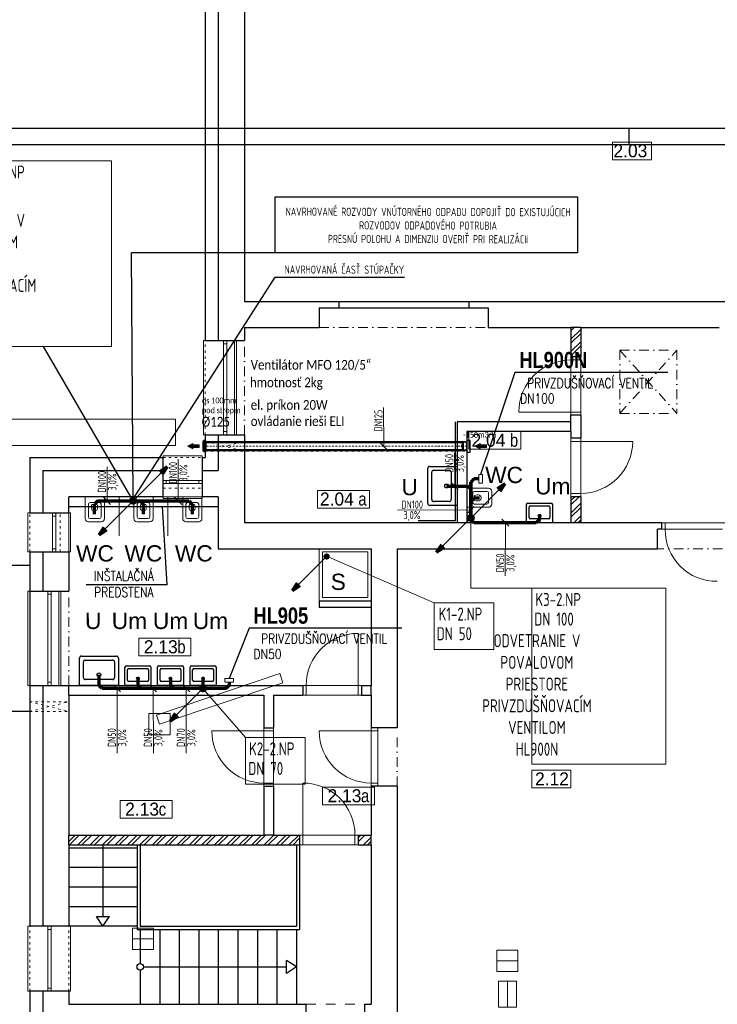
# Model space of a CAD drawing. Header units: millimetres. Extents: x -1674 to 107018, y 6909 to 78196.
# Tile 4 of 24: x 7426 to 18151, y 19382 to 34511. Entities that reach past the tile are written whole.
import ezdxf

# ---------------------------------------------------------------- set-up
doc = ezdxf.new("R2010")
doc.units = ezdxf.units.MM
for name, pattern in [('ACAD_ISO03W100', [30, 12, -18]), ('DASHDOT', [25.4, 12.7, -6.35, 0, -6.35]), ('Os', [50.8, 25.4, -12.7, 0, -12.7]), ('ČERCHOVANÁ', [1, 0.5, -0.25, 0, -0.25])]:
    doc.linetypes.add(name, pattern=pattern)
doc.layers.get('Defpoints').update_dxf_attribs({"color": 2, "lineweight": 30})
doc.layers.add('- pomocna', color=232, linetype='Continuous', lineweight=0, plot=False)
for name, color, linetype, lineweight in [('- zariadenie', 30, 'Continuous', 0), ('_1_TZB-KANALIZ', 40, 'Continuous', 70), ('_1_TZB-popis', 253, 'Continuous', 15), ('H popisky', 8, 'Continuous', 25), ('H stavba', 82, 'Continuous', 30), ('HKV_VZT_Elektro_poziadavky', 24, 'Continuous', 15), ('HKV_VZT_Hruba Odvod', 216, 'Continuous', 50), ('HKV_VZT_Koty', 150, 'Continuous', 18), ('HKV_VZT_Vykony', 134, 'Continuous', 30), ('HKV_VZT_Zariadenie', 5, 'Continuous', 30), ('otvor', 163, 'Continuous', 5), ('ramik', 61, 'Continuous', 25), ('Tbč stavba', 4, 'ČERCHOVANÁ', 0), ('TZB-popis', 7, 'Continuous', 15), ('TZB-popis voda', 7, 'Continuous', 15), ('tzb-studena voda', 130, 'DASHDOT', 40), ('Tč stavba', 7, 'ACAD_ISO03W100', 5), ('VT šrafy', 253, 'Continuous', 9)]:
    doc.layers.add(name, color=color, linetype=linetype, lineweight=lineweight)
doc.styles.add('Arial Black', font='txt')
doc.styles.add('HKV_0.9', font='calibri.ttf', dxfattribs={"width": 0.85, "height": 90})
doc.styles.add('HKV_1.5', font='calibri.ttf', dxfattribs={"width": 0.85, "height": 150})
doc.styles.add('MtXpl_Arial_Narrow', font='ARIALN.TTF')
doc.styles.add('MtXpl_TechnicLite', font='txt')
doc.styles.add('ROMANS', font='romans.shx', dxfattribs={"width": 0.8})
doc.styles.add('Simplex', font='simplex_.ttf', dxfattribs={"height": 150})
doc.styles.add('Text-koty', font='isocp.shx', dxfattribs={"width": 0.8})

# ---------------------------------------------------------------- blocks, each defined once
blk = doc.blocks.new('*T94')
at = {"layer": 'Defpoints', "color": 8, "linetype": 'ByBlock', "lineweight": 0}
for p, q in [((0, 403), (3587, 403)), ((0, 0), (0, 403)), ((3587, 0), (3587, 403)), ((0, 0), (3587, 0))]:
    blk.add_line(p, q, dxfattribs=at)
blk = doc.blocks.new('*T69')
at = {"layer": 'Defpoints', "color": 8, "linetype": 'ByBlock', "lineweight": 0}
for p, q in [((0, 0), (325, 0)), ((0, 0), (0, -325)), ((325, 0), (325, -325)), ((0, -162), (325, -162)), ((0, -325), (325, -325))]:
    blk.add_line(p, q, dxfattribs=at)
blk = doc.blocks.new('*T70')
at = {"layer": 'Defpoints', "color": 8, "linetype": 'ByBlock', "lineweight": 0}
for p, q in [((-275, 0), (-275, 400)), ((0, 400), (-275, 400)), ((-137, 0), (-137, 400)), ((0, 0), (0, 400)), ((0, 0), (-275, 0))]:
    blk.add_line(p, q, dxfattribs=at)
blk = doc.blocks.new('*T58')
at = {"layer": 'Defpoints', "color": 8, "linetype": 'ByBlock', "lineweight": 0}
for p, q in [((0, 0), (325, 0)), ((0, 0), (0, -325)), ((325, 0), (325, -325)), ((0, -162), (325, -162)), ((0, -325), (325, -325))]:
    blk.add_line(p, q, dxfattribs=at)
blk = doc.blocks.new('*T10')
at = {"layer": 'Defpoints', "color": 8, "linetype": 'ByBlock', "lineweight": 0}
for p, q in [((0, 0), (325, 0)), ((0, 0), (0, -325)), ((325, 0), (325, -325)), ((0, -325), (325, -325))]:
    blk.add_line(p, q, dxfattribs=at)
blk = doc.blocks.new('*T11')
at = {"layer": 'Defpoints', "color": 8, "linetype": 'ByBlock', "lineweight": 0}
for p, q in [((-48, 142), (1848, 780)), ((1896, 637), (1848, 780)), ((0, 0), (1896, 637)), ((0, 0), (-48, 142))]:
    blk.add_line(p, q, dxfattribs=at)
blk = doc.blocks.new('*U426')
at = {"layer": 'ramik'}
blk.add_line((-420, 292), (-420, 297), dxfattribs=at)
for points in [[(-630, 0), (0, 0), (0, 297), (-630, 297)], [(-625, 5), (-5, 5), (-5, 292), (-625, 292)]]:
    blk.add_lwpolyline(points, close=True, dxfattribs=at)
blk = doc.blocks.new('A$Cbbe5783d')
at = {"layer": '_1_TZB-KANALIZ', "lineweight": 18, "ltscale": 30}
blk.add_line((0, 0), (499, 499), dxfattribs=at)
at = {"layer": '_1_TZB-KANALIZ', "ltscale": 30}
for q in [(380, 421), (421, 380)]:
    blk.add_line((499, 499), q, dxfattribs=at)
blk = doc.blocks.new('2np-novypdklad')
at = {"layer": '- pomocna', "color": 8}
for p, q in [((8232, 25421), (8232, 19121)), ((8232, 19121), (18232, 19121)), ((11982, 19021), (9382, 19021)), ((9382, 19021), (9382, 18721)), ((11982, 18721), (11982, 19021)), ((9382, 18721), (8232, 18721)), ((8232, 18721), (8232, 18521)), ((13252, 18721), (11982, 18721)), ((13251, 17271), (13252, 18721)), ((15532, 18721), (13402, 18721)), ((13402, 18721), (13402, 15721)), ((8232, 18521), (8082, 18521)), ((8082, 18521), (8082, 17071)), ((11502, 15721), (11502, 17271)), ((11502, 17271), (13251, 17271)), ((13252, 17121), (11652, 17121)), ((11652, 17121), (11652, 15721)), ((13252, 15721), (13252, 17121)), ((8082, 17071), (8232, 17071)), ((8232, 17071), (8232, 15721)), ((7832, 16121), (5532, 16121)), ((5532, 16121), (5532, 14671)), ((7832, 15321), (7832, 16121)), ((8232, 15721), (11502, 15721)), ((11652, 15721), (13252, 15721)), ((13402, 15721), (21832, 15721)), ((15582, 15621), (14582, 15621)), ((14582, 15621), (14582, 15321)), ((7889, 15321), (7832, 15321)), ((10182, 15321), (7889, 15321)), ((10182, 14521), (10182, 15321)), ((14582, 15321), (10582, 15321)), ((10582, 15321), (10582, 12571)), ((5532, 14671), (5382, 14671)), ((5382, 14671), (5382, 13221)), ((9382, 14421), (9382, 14521)), ((9382, 14521), (10182, 14521)), ((10182, 14421), (9382, 14421)), ((10182, 13221), (10182, 14421)), ((5382, 13221), (10182, 13221)), ((8532, 13071), (5532, 13071)), ((5532, 13071), (5532, 10921)), ((8532, 10921), (8532, 13071)), ((8682, 13071), (10182, 13071)), ((8682, 10921), (8682, 13071)), ((10182, 13071), (10182, 10921)), ((10582, 12571), (10282, 12571)), ((10282, 12571), (10282, 11671)), ((10282, 11671), (10582, 11671)), ((10582, 11671), (10582, 8171)), ((5532, 10921), (8532, 10921)), ((10182, 10921), (8682, 10921))]:
    blk.add_line(p, q, dxfattribs=at)
at = {"layer": '- zariadenie', "color": 8}
for p, q in [((11987, 16253), (11652, 16253)), ((11652, 16253), (11652, 15958)), ((11962, 16203), (11767, 16203)), ((12037, 16008), (12037, 16203)), ((5785, 16121), (5785, 15786)), ((6080, 16121), (5785, 16121)), ((6080, 15786), (6080, 16121)), ((6307, 16121), (6307, 15521)), ((6535, 16121), (6535, 15786)), ((6830, 16121), (6535, 16121)), ((6830, 15786), (6830, 16121)), ((7057, 16121), (7057, 15521)), ((7285, 16121), (7285, 15786)), ((7580, 16121), (7285, 16121)), ((7580, 15786), (7580, 16121)), ((11742, 16033), (11742, 16178)), ((11771, 16102), (11771, 16140)), ((11771, 16102), (11771, 16063)), ((11987, 16033), (11987, 16178)), ((5835, 16006), (5835, 15811)), ((5860, 16031), (6005, 16031)), ((5929, 16002), (5890, 16002)), ((5929, 16002), (5967, 16002)), ((6030, 15811), (6030, 16006)), ((6585, 16006), (6585, 15811)), ((6610, 16031), (6755, 16031)), ((6679, 16002), (6640, 16002)), ((6679, 16002), (6717, 16002)), ((6780, 15811), (6780, 16006)), ((7335, 16006), (7335, 15811)), ((7360, 16031), (7505, 16031)), ((7429, 16002), (7390, 16002)), ((7429, 16002), (7467, 16002)), ((7530, 15811), (7530, 16006)), ((11652, 15958), (11987, 15958)), ((11767, 16008), (11962, 16008)), ((5835, 15736), (6030, 15736)), ((5860, 15786), (6005, 15786)), ((6585, 15736), (6780, 15736)), ((6610, 15786), (6755, 15786)), ((7335, 15736), (7530, 15736)), ((7360, 15786), (7505, 15786)), ((10182, 15321), (9382, 15321)), ((9382, 15321), (9382, 14521)), ((10182, 14521), (10182, 15321)), ((10132, 15271), (9432, 15271)), ((9432, 15271), (9432, 14571)), ((10132, 14571), (10132, 15271)), ((9432, 14571), (10132, 14571)), ((9382, 14521), (10182, 14521))]:
    blk.add_line(p, q, dxfattribs=at)
for centre, radius, start, end in [((11767, 16178), 25, 90, 180), ((11962, 16178), 25, 0, 90), ((11987, 16203), 50, 0, 90), ((11814, 16022), 126, 74.6539, 109.755), ((11814, 16181), 126, 250.245, 285.346), ((11831, 16105), 41.5, 354.2198, 66.4961), ((11831, 16098), 41.5, 293.5039, 5.7802), ((5860, 16006), 25, 90, 180), ((6008, 15959), 126, 160.245, 195.346), ((5925, 15943), 41.5, 203.5039, 275.7802), ((5932, 15943), 41.5, 264.2198, 336.4961), ((5849, 15959), 126, 344.6539, 19.755), ((6005, 16006), 25, 0, 90), ((6610, 16006), 25, 90, 180), ((6758, 15959), 126, 160.245, 195.346), ((6675, 15943), 41.5, 203.5039, 275.7802), ((6682, 15943), 41.5, 264.2198, 336.4961), ((6599, 15959), 126, 344.6539, 19.755), ((6755, 16006), 25, 0, 90), ((7360, 16006), 25, 90, 180), ((7508, 15959), 126, 160.245, 195.346), ((7425, 15943), 41.5, 203.5039, 275.7802), ((7432, 15943), 41.5, 264.2198, 336.4961), ((7349, 15959), 126, 344.6539, 19.755), ((7505, 16006), 25, 0, 90), ((11767, 16033), 25, 180, 270), ((11962, 16033), 25, 270, 0), ((11987, 16008), 50, 270, 0), ((5835, 15786), 50, 180, 270), ((5860, 15811), 25, 180, 270), ((6005, 15811), 25, 270, 0), ((6030, 15786), 50, 270, 0), ((6585, 15786), 50, 180, 270), ((6610, 15811), 25, 180, 270), ((6755, 15811), 25, 270, 0), ((6780, 15786), 50, 270, 0), ((7335, 15786), 50, 180, 270), ((7360, 15811), 25, 180, 270), ((7505, 15811), 25, 270, 0), ((7530, 15786), 50, 270, 0)]:
    blk.add_arc(centre, radius, start, end, dxfattribs=at)
at = {"color": 8, "linetype": 'Continuous'}
for p, q in [((7832, 25821), (7832, 18521)), ((11472, 17271), (11472, 15751)), ((7832, 17071), (7832, 16521)), ((5132, 16521), (5132, 15871)), ((5132, 16521), (6982, 16521)), ((7582, 16521), (7832, 16521)), ((11472, 15751), (10902, 15751)), ((5132, 15271), (5132, 14671)), ((3632, 15071), (4932, 15071)), ((4932, 15071), (4932, 12821)), ((5132, 13221), (5132, 9521)), ((4932, 12821), (3632, 12821)), ((6582, 10771), (6582, 9471)), ((6632, 10771), (6632, 9521)), ((9032, 10771), (9032, 9521)), ((9082, 10771), (9082, 9471)), ((6057, 9521), (5957, 9671)), ((6057, 9521), (6157, 9671)), ((6582, 9471), (9082, 9471)), ((6632, 9521), (9032, 9521)), ((6632, 9471), (6632, 8946)), ((6932, 9471), (6932, 8321)), ((7232, 9471), (7232, 8321)), ((7532, 9471), (7532, 8321)), ((7832, 9471), (7832, 8321)), ((8132, 9471), (8132, 8321)), ((8432, 9471), (8432, 8321)), ((8732, 9471), (8732, 8321)), ((9032, 9471), (9032, 8321)), ((9032, 8896), (8882, 8996)), ((6632, 8846), (6632, 8321)), ((9032, 8896), (8882, 8796)), ((5132, 8521), (5132, 5221))]:
    blk.add_line(p, q, dxfattribs=at)
at = {"color": 8}
for p, q in [((9682, 19121), (9682, 19021)), ((11682, 19121), (11682, 19021)), ((13402, 18721), (13252, 18721)), ((13252, 17121), (13252, 17271)), ((11052, 16016), (11052, 16556)), ((11082, 16586), (11502, 16586)), ((11112, 16076), (11112, 16496)), ((11142, 16526), (11382, 16526)), ((11412, 16496), (11412, 16076)), ((11502, 16586), (11502, 15986)), ((11382, 16046), (11142, 16046)), ((11502, 15986), (11082, 15986)), ((12570, 15721), (12570, 16001)), ((12590, 16021), (12950, 16021)), ((12610, 15801), (12610, 15961)), ((12630, 15981), (12910, 15981)), ((12930, 15961), (12930, 15801)), ((12970, 16001), (12970, 15721)), ((12910, 15781), (12630, 15781)), ((11652, 15721), (11502, 15721)), ((12970, 15721), (12570, 15721)), ((13402, 15721), (13252, 15721)), ((10182, 14521), (10182, 14421)), ((5697, 13221), (5697, 13641)), ((5727, 13671), (6267, 13671)), ((6297, 13641), (6297, 13221)), ((5757, 13341), (5757, 13581)), ((5787, 13611), (6207, 13611)), ((6237, 13581), (6237, 13341)), ((6397, 13221), (6397, 13501)), ((6417, 13521), (6777, 13521)), ((6457, 13481), (6737, 13481)), ((6797, 13501), (6797, 13221)), ((6897, 13221), (6897, 13501)), ((6917, 13521), (7277, 13521)), ((6957, 13481), (7237, 13481)), ((7297, 13501), (7297, 13221)), ((7397, 13221), (7397, 13501)), ((7417, 13521), (7777, 13521)), ((7457, 13481), (7737, 13481)), ((7797, 13501), (7797, 13221)), ((6437, 13301), (6437, 13461)), ((6757, 13461), (6757, 13301)), ((6937, 13301), (6937, 13461)), ((7257, 13461), (7257, 13301)), ((7437, 13301), (7437, 13461)), ((7757, 13461), (7757, 13301)), ((5532, 13071), (5532, 13221)), ((6297, 13221), (5697, 13221)), ((6207, 13311), (5787, 13311)), ((6797, 13221), (6397, 13221)), ((6737, 13281), (6457, 13281)), ((7297, 13221), (6897, 13221)), ((7237, 13281), (6957, 13281)), ((7797, 13221), (7397, 13221)), ((7737, 13281), (7457, 13281)), ((10182, 13071), (10182, 13221)), ((5532, 10771), (5532, 10921)), ((8682, 10921), (8532, 10921)), ((10182, 10771), (10182, 10921)), ((6057, 10771), (6057, 9671)), ((6582, 10721), (5532, 10721)), ((6582, 10421), (5532, 10421)), ((6582, 10121), (5532, 10121)), ((6582, 9821), (5532, 9821)), ((5957, 9671), (6157, 9671)), ((6057, 9671), (6057, 9671)), ((6582, 9521), (5532, 9521)), ((8882, 8796), (8882, 8996)), ((6682, 8896), (8882, 8896)), ((8882, 8896), (8882, 8896))]:
    blk.add_line(p, q, dxfattribs=at)
for centre, radius in [((11452, 16286), 15), ((12770, 15754), 10), ((5997, 13271), 15), ((6597, 13254), 10), ((7097, 13254), 10), ((7597, 13254), 10), ((6632, 8896), 50)]:
    blk.add_circle(centre, radius, dxfattribs=at)
for centre, radius, start, end in [((11082, 16556), 30, 90, 180), ((11142, 16496), 30, 90, 180), ((11382, 16496), 30, 0, 90), ((11142, 16076), 30, 180, 270), ((11382, 16076), 30, 270, 0), ((11082, 16016), 30, 180, 270), ((12590, 16001), 20, 90, 180), ((12630, 15961), 20, 90, 180), ((12910, 15961), 20, 0, 90), ((12950, 16001), 20, 0, 90), ((12630, 15801), 20, 180, 270), ((12910, 15801), 20, 270, 0), ((5727, 13641), 30, 90, 180), ((6267, 13641), 30, 0, 90), ((5787, 13581), 30, 90, 180), ((6207, 13581), 30, 0, 90), ((6417, 13501), 20, 90, 180), ((6457, 13461), 20, 90, 180), ((6737, 13461), 20, 0, 90), ((6777, 13501), 20, 0, 90), ((6917, 13501), 20, 90, 180), ((6957, 13461), 20, 90, 180), ((7237, 13461), 20, 0, 90), ((7277, 13501), 20, 0, 90), ((7417, 13501), 20, 90, 180), ((7457, 13461), 20, 90, 180), ((7737, 13461), 20, 0, 90), ((7777, 13501), 20, 0, 90), ((5787, 13341), 30, 180, 270), ((6207, 13341), 30, 270, 0), ((6457, 13301), 20, 180, 270), ((6737, 13301), 20, 270, 0), ((6957, 13301), 20, 180, 270), ((7237, 13301), 20, 270, 0), ((7457, 13301), 20, 180, 270), ((7737, 13301), 20, 270, 0)]:
    blk.add_arc(centre, radius, start, end, dxfattribs=at)
at = {"color": 8, "extrusion": (0, 0, -1)}
for centre, major_axis, start_param, end_param in [((11340, 16285), (-7.6, -29), 1.31561, 4.457203), ((11340, 16285), (-7.6, -29), 4.457203, 7.598795), ((12770, 15829), (-19.4, 5), 4.457203, 7.598795), ((12770, 15829), (-19.4, 5), 1.31561, 4.457203), ((5995, 13383), (-29, 7.6), 4.457203, 7.598795), ((5995, 13383), (-29, 7.6), 1.31561, 4.457203), ((6596, 13329), (-19.4, 5), 4.457203, 7.598795), ((6596, 13329), (-19.4, 5), 1.31561, 4.457203), ((7096, 13329), (-19.4, 5), 4.457203, 7.598795), ((7096, 13329), (-19.4, 5), 1.31561, 4.457203), ((7596, 13329), (-19.4, 5), 4.457203, 7.598795), ((7596, 13329), (-19.4, 5), 1.31561, 4.457203)]:
    blk.add_ellipse(centre, major_axis=major_axis, ratio=1, start_param=start_param, end_param=end_param, dxfattribs=at)
at = {"layer": 'H popisky', "color": 8, "lineweight": 0}
for p, q in [((13893, 21568), (14493, 21568)), ((13893, 21568), (13893, 21297)), ((14493, 21568), (14493, 21297)), ((13893, 21297), (14493, 21297)), ((11684, 17121), (12484, 17121)), ((11684, 17121), (11684, 16850)), ((12484, 17121), (12484, 16850)), ((11684, 16850), (12484, 16850)), ((9354, 16218), (10154, 16218)), ((9354, 16218), (9354, 15947)), ((10154, 16218), (10154, 15947)), ((9354, 15947), (10154, 15947)), ((6610, 13946), (7410, 13946)), ((6610, 13946), (6610, 13675)), ((7410, 13946), (7410, 13675)), ((6610, 13675), (7410, 13675)), ((12652, 11919), (13252, 11919)), ((12652, 11919), (12652, 11649)), ((13252, 11919), (13252, 11649)), ((9433, 11657), (10233, 11657)), ((9433, 11657), (9433, 11387)), ((10233, 11657), (10233, 11387)), ((12652, 11649), (13252, 11649)), ((6321, 11451), (7121, 11451)), ((6321, 11451), (6321, 11181)), ((7121, 11451), (7121, 11181)), ((9433, 11387), (10233, 11387)), ((6321, 11181), (7121, 11181))]:
    blk.add_line(p, q, dxfattribs=at)
at = {"layer": 'H stavba', "color": 8}
for p, q in [((7632, 26021), (7632, 18521)), ((8232, 25421), (8232, 19121)), ((8232, 19121), (9682, 19121)), ((9682, 19121), (11682, 19121)), ((11682, 19121), (15782, 19121)), ((9382, 19021), (9682, 19021)), ((9382, 19021), (9382, 18721)), ((9682, 19021), (11682, 19021)), ((11682, 19021), (11982, 19021)), ((11982, 19021), (11982, 18721)), ((8232, 18721), (9382, 18721)), ((8232, 18721), (8232, 18521)), ((11982, 18721), (13252, 18721)), ((13252, 18721), (13252, 18271)), ((13402, 18721), (15532, 18721)), ((13402, 18721), (13402, 18271)), ((7632, 18521), (8232, 18521)), ((13402, 18271), (13252, 18271)), ((11502, 17271), (11502, 15721)), ((13252, 17271), (11502, 17271)), ((13402, 17371), (13252, 17371)), ((13252, 17271), (13252, 17371)), ((13402, 17371), (13402, 17021)), ((11652, 17121), (11652, 15721)), ((13252, 17121), (11652, 17121)), ((13252, 17121), (13252, 17021)), ((7632, 17071), (7632, 16721)), ((7632, 17071), (8232, 17071)), ((8232, 17071), (8232, 15721)), ((13402, 17021), (13252, 17021)), ((4932, 16721), (4932, 15871)), ((4932, 16721), (6982, 16721)), ((6982, 16121), (6982, 16721)), ((7582, 16721), (7632, 16721)), ((7582, 16721), (7582, 16121)), ((6982, 16121), (5532, 16121)), ((5532, 15871), (5532, 16121)), ((7832, 16121), (7582, 16121)), ((7832, 16121), (7832, 15321)), ((13252, 16121), (13252, 15721)), ((13402, 16121), (13252, 16121)), ((13402, 16121), (13402, 15721)), ((4932, 15871), (5532, 15871)), ((11502, 15721), (8232, 15721)), ((13252, 15721), (11652, 15721)), ((14652, 15721), (13402, 15721)), ((14582, 15321), (14582, 15621)), ((14652, 15621), (14582, 15621)), ((14652, 15621), (14652, 15721)), ((7832, 15321), (10182, 15321)), ((10182, 15321), (10182, 14521)), ((10582, 15321), (14582, 15321)), ((10582, 15321), (10582, 12571)), ((4932, 15271), (5532, 15271)), ((4932, 15271), (4932, 14671)), ((5532, 15271), (5532, 14671)), ((4932, 14671), (5532, 14671)), ((9382, 14521), (9382, 14421)), ((9382, 14521), (10182, 14521)), ((9382, 14421), (10182, 14421)), ((10182, 14421), (10182, 13221)), ((4932, 13221), (5532, 13221)), ((4932, 13221), (4932, 9521)), ((5532, 13221), (9132, 13221)), ((9132, 13221), (9132, 13071)), ((10032, 13221), (10032, 13071)), ((10032, 13221), (10182, 13221)), ((5532, 13071), (5532, 10921)), ((5532, 13071), (8532, 13071)), ((8532, 13071), (8532, 12571)), ((8682, 13071), (8682, 12571)), ((8682, 13071), (9132, 13071)), ((10032, 13071), (10182, 13071)), ((10182, 13071), (10182, 12571)), ((8532, 12571), (8682, 12571)), ((10582, 12571), (10182, 12571)), ((8532, 11671), (8532, 10921)), ((8532, 11671), (8682, 11671)), ((8682, 11671), (8682, 10921)), ((10582, 11671), (10182, 11671)), ((10182, 11671), (10182, 10921)), ((10582, 11671), (10582, 8171)), ((5532, 10921), (8532, 10921)), ((8682, 10921), (9082, 10921)), ((9082, 10921), (9082, 10771)), ((9982, 10921), (10182, 10921)), ((9982, 10921), (9982, 10771)), ((5532, 10771), (9082, 10771)), ((5532, 10771), (5532, 9521)), ((9982, 10771), (10182, 10771)), ((10182, 10771), (10182, 8321)), ((5532, 9521), (4932, 9521)), ((4932, 8521), (4932, 5021)), ((5532, 8521), (4932, 8521)), ((5532, 8521), (5532, 8321)), ((5532, 8321), (9182, 8321)), ((9182, 8021), (9182, 8321)), ((10082, 8321), (10182, 8321)), ((10082, 8021), (10082, 8321))]:
    blk.add_line(p, q, dxfattribs=at)
at = {"layer": 'otvor', "color": 8}
for p, q in [((7602, 17071), (7602, 18521)), ((7602, 18521), (7632, 18521)), ((7912, 18521), (7912, 17071)), ((7912, 18471), (7962, 18471)), ((7962, 18521), (7962, 17071)), ((8112, 17071), (8112, 18521)), ((13252, 17371), (13252, 18271)), ((13252, 18221), (13402, 18221)), ((13402, 17371), (13402, 18271)), ((12452, 17421), (13402, 17421)), ((7912, 17121), (7962, 17121)), ((7632, 17071), (7602, 17071)), ((13252, 17021), (13252, 16121)), ((14202, 16971), (13252, 16971)), ((13402, 17021), (13402, 16121)), ((6982, 16721), (6982, 16751)), ((6982, 16751), (7582, 16751)), ((7582, 16751), (7582, 16721)), ((7582, 16371), (6982, 16371)), ((7032, 16371), (7032, 16321)), ((7532, 16371), (7532, 16321)), ((7582, 16321), (6982, 16321)), ((6982, 16121), (6982, 16091)), ((6982, 16091), (7582, 16091)), ((7582, 16091), (7582, 16121)), ((13402, 16171), (13252, 16171)), ((4902, 15271), (4902, 15871)), ((4902, 15871), (4932, 15871)), ((5282, 15871), (5282, 15271)), ((5282, 15821), (5332, 15821)), ((5332, 15871), (5332, 15271)), ((5562, 15871), (5532, 15871)), ((5562, 15271), (5562, 15871)), ((15552, 15721), (14652, 15721)), ((15552, 15621), (14652, 15621)), ((14702, 15621), (14702, 15721)), ((5282, 15321), (5332, 15321)), ((4932, 15271), (4902, 15271)), ((5532, 15271), (5562, 15271)), ((4902, 13221), (4902, 14671)), ((4902, 14671), (4932, 14671)), ((5212, 14671), (5212, 13221)), ((5212, 14621), (5262, 14621)), ((5262, 14671), (5262, 13221)), ((5412, 13221), (5412, 14671)), ((9982, 14021), (9982, 13071)), ((4932, 13221), (4902, 13221)), ((5212, 13271), (5262, 13271)), ((10032, 13221), (9132, 13221)), ((9182, 13221), (9182, 13071)), ((9132, 13071), (10032, 13071)), ((8532, 11671), (8532, 12571)), ((8682, 12571), (8682, 11671)), ((10182, 11671), (10182, 12571)), ((10282, 12571), (10282, 11671)), ((7732, 12521), (8682, 12521)), ((10282, 12521), (9382, 12521)), ((8532, 11721), (8682, 11721)), ((9132, 11721), (9132, 10771)), ((10282, 11721), (10182, 11721)), ((9082, 10921), (9982, 10921)), ((9932, 10921), (9932, 10771)), ((9982, 10771), (9082, 10771)), ((4902, 8521), (4902, 9521)), ((4902, 9521), (4932, 9521)), ((5212, 9521), (5212, 8521)), ((5212, 9471), (5262, 9471)), ((5262, 9521), (5262, 8521)), ((5562, 9521), (5532, 9521)), ((5562, 8521), (5562, 9521)), ((4932, 8521), (4902, 8521)), ((5212, 8571), (5262, 8571)), ((5532, 8521), (5562, 8521))]:
    blk.add_line(p, q, dxfattribs=at)
for centre, radius, start, end in [((13252, 17421), 800, 90, 180), ((13402, 16971), 800, 270, 0), ((15489, 15608), 787, 179.0767, 270.9305), ((9982, 13221), 800, 90, 180), ((8532, 12521), 800, 180, 270), ((10182, 12521), 800, 180, 270), ((9132, 10921), 800, 0, 90)]:
    blk.add_arc(centre, radius, start, end, dxfattribs=at)
at = {"layer": 'Tbč stavba', "color": 8, "ltscale": 300}
for p, q in [((9382, 18721), (11982, 18721)), ((8232, 17071), (8232, 18521)), ((14002, 18371), (14882, 18371)), ((14002, 18371), (14002, 17401)), ((14002, 17401), (14882, 18371)), ((14002, 18371), (14882, 17401)), ((14882, 18371), (14882, 17401)), ((14002, 17401), (14882, 17401)), ((15582, 15321), (14582, 15321)), ((5532, 13221), (5532, 14671)), ((10582, 11671), (10582, 12571)), ((9182, 8321), (10082, 8321))]:
    blk.add_line(p, q, dxfattribs=at)
at = {"layer": 'Tč stavba', "color": 8, "ltscale": 3}
for p, q in [((7632, 17071), (7632, 18521)), ((8082, 17071), (8082, 18521)), ((7632, 16971), (11652, 16971)), ((7632, 16821), (8232, 16971)), ((7632, 16971), (8232, 16821)), ((11502, 16821), (11652, 16971)), ((11652, 16821), (11502, 16971)), ((7632, 16821), (11652, 16821)), ((6982, 16721), (7582, 16721)), ((6982, 16251), (7582, 16251)), ((6982, 16121), (7582, 16121)), ((4932, 15271), (4932, 15871)), ((5402, 15271), (5402, 15871)), ((5532, 15271), (5532, 15871)), ((4932, 13221), (4932, 14671)), ((5382, 13221), (5382, 14671)), ((4932, 12971), (5532, 12971)), ((4932, 12821), (5532, 12971)), ((4932, 12971), (5532, 12821)), ((4932, 12821), (5532, 12821)), ((4932, 8521), (4932, 9521)), ((5532, 8521), (5532, 9521))]:
    blk.add_line(p, q, dxfattribs=at)
at = {"layer": 'VT šrafy', "color": 8, "linetype": 'Continuous'}
for p, q in [((13252, 18669), (13304, 18721)), ((13252, 18542), (13402, 18692)), ((13252, 18478), (13402, 18628)), ((13252, 18351), (13402, 18501)), ((13252, 18287), (13402, 18437)), ((13363, 18271), (13402, 18310)), ((13252, 16060), (13313, 16121)), ((13252, 15996), (13377, 16121)), ((13252, 15869), (13402, 16019)), ((13252, 15805), (13402, 15955)), ((13295, 15721), (13402, 15828)), ((13359, 15721), (13402, 15764)), ((5532, 10822), (5631, 10921)), ((5545, 10771), (5695, 10921)), ((5672, 10771), (5822, 10921)), ((5736, 10771), (5886, 10921)), ((5863, 10771), (6013, 10921)), ((5927, 10771), (6077, 10921)), ((6054, 10771), (6204, 10921)), ((6118, 10771), (6268, 10921)), ((6245, 10771), (6395, 10921)), ((6309, 10771), (6459, 10921)), ((6436, 10771), (6586, 10921)), ((6500, 10771), (6650, 10921)), ((6627, 10771), (6777, 10921)), ((6690, 10771), (6840, 10921)), ((6818, 10771), (6968, 10921)), ((6881, 10771), (7031, 10921)), ((7009, 10771), (7159, 10921)), ((7072, 10771), (7222, 10921)), ((7200, 10771), (7350, 10921)), ((7263, 10771), (7413, 10921)), ((7390, 10771), (7540, 10921)), ((7454, 10771), (7604, 10921)), ((7581, 10771), (7731, 10921)), ((7645, 10771), (7795, 10921)), ((7772, 10771), (7922, 10921)), ((7836, 10771), (7986, 10921)), ((7963, 10771), (8113, 10921)), ((8027, 10771), (8177, 10921)), ((8154, 10771), (8304, 10921)), ((8218, 10771), (8368, 10921)), ((8345, 10771), (8495, 10921)), ((8409, 10771), (8559, 10921)), ((8536, 10771), (8686, 10921)), ((8600, 10771), (8750, 10921)), ((8727, 10771), (8877, 10921)), ((8791, 10771), (8941, 10921)), ((8918, 10771), (9068, 10921)), ((9982, 10881), (10022, 10921)), ((9982, 10817), (10086, 10921)), ((8981, 10771), (9082, 10872)), ((10063, 10771), (10182, 10890)), ((10127, 10771), (10182, 10826))]:
    blk.add_line(p, q, dxfattribs=at)
at = {"layer": 'H popisky', "color": 8}
for s, style, p in [('2.03', 'MtXpl_TechnicLite', (13906, 21336)), ('b', 'MtXpl_Arial_Narrow', (12314, 16888)), ('2.04', 'MtXpl_TechnicLite', (11724, 16888)), ('2.04', 'MtXpl_TechnicLite', (9394, 15985)), ('a', 'MtXpl_Arial_Narrow', (9984, 15985)), ('2.13', 'MtXpl_TechnicLite', (6687, 13715)), ('b', 'MtXpl_Arial_Narrow', (7201, 13715)), ('2.12', 'MtXpl_TechnicLite', (12701, 11685)), ('2.13', 'MtXpl_TechnicLite', (9511, 11426)), ('a', 'MtXpl_Arial_Narrow', (10025, 11426)), ('2.13', 'MtXpl_TechnicLite', (6400, 11220)), ('c', 'MtXpl_Arial_Narrow', (6915, 11220))]:
    blk.add_text(s, height=200, rotation=360, dxfattribs=dict(at, style=style)).set_placement(p)

msp = doc.modelspace()

# ---------------------------------------------------------------- hatches: boundary and pattern name
at = {"layer": 'HKV_VZT_Hruba Odvod', "linetype": 'Continuous', "lineweight": 0}
for points in [[(10088, 27938), (10088, 27918), (10008, 27958), (10088, 27998), (10088, 27978), (10188, 27978), (10188, 27938)], [(14504, 27939), (14504, 27919), (14424, 27959), (14504, 27999), (14504, 27979), (14604, 27979), (14604, 27939)]]:
    msp.add_hatch(color=5, dxfattribs=at).paths.add_polyline_path(points)

# ---------------------------------------------------------------- linework, layer by layer
for p, q in [((9170, 27153), (9146, 30930)), ((11352, 30930), (9146, 30930)), ((9176, 27153), (11352, 30556)), ((11352, 30556), (13342, 30556)), ((9170, 27118), (7793, 29489)), ((9694, 25830), (9621, 27032)), ((9694, 25830), (8446, 25830))]:
    msp.add_line(p, q)
at = {"linetype": 'Continuous'}
for p, q in [((17390, 29091, 0), (15039, 29091, 0)), ((13303, 25164, 0), (10952, 25164, 0))]:
    msp.add_line(p, q, dxfattribs=at)
at = {"color": 3, "lineweight": 30}
msp.add_line((8181, 27032), (10481, 27032), dxfattribs=at)
msp.add_lwpolyline([(11352, 31789), (15999, 31789), (15999, 30930), (11352, 30930)], close=True)
at = {"layer": '_1_TZB-KANALIZ', "color": 40, "lineweight": 18, "ltscale": 30}
for p, q in [((9195, 27143), (9694, 27642)), ((14385, 26879), (14884, 27378)), ((9145, 27093), (8646, 26594)), ((14335, 26829), (13836, 26330))]:
    msp.add_line(p, q, dxfattribs=at)
at = {"layer": '_1_TZB-KANALIZ', "color": 40, "ltscale": 30}
for p, q in [((9694, 27642), (9575, 27564)), ((9694, 27642), (9616, 27523)), ((14884, 27378), (14765, 27300)), ((14884, 27378), (14806, 27259)), ((8646, 26594), (8724, 26713)), ((8646, 26594), (8765, 26672)), ((13836, 26330), (13914, 26449)), ((13836, 26330), (13955, 26408))]:
    msp.add_line(p, q, dxfattribs=at)
at = {"layer": '_1_TZB-KANALIZ'}
for p, q in [((14410, 27456), (14360, 27406)), ((14360, 27406), (14360, 26847)), ((14360, 26847), (14360, 27406)), ((14482, 27456), (14410, 27456)), ((13988, 27346), (14310, 27346)), ((14360, 27296), (14310, 27346)), ((8627, 27118), (8577, 27068)), ((8627, 27118), (9135, 27118)), ((9205, 27118), (10027, 27118)), ((9281, 27118), (9331, 27068)), ((10027, 27118), (10077, 27068)), ((14410, 27160), (14360, 27110)), ((14495, 27160), (14410, 27160)), ((8577, 26913), (8577, 27068)), ((9331, 26913), (9331, 27068)), ((10077, 27068), (10077, 26913)), ((14360, 26832), (14360, 26847)), ((14360, 26832), (14410, 26782)), ((15368, 26782), (14410, 26782)), ((15418, 26832), (15368, 26782)), ((15418, 26891), (15418, 26832)), ((8642, 24443), (8642, 24285)), ((9244, 24391), (9244, 24285)), ((9744, 24391), (9744, 24285)), ((10244, 24391), (10244, 24235)), ((8692, 24235), (8642, 24285)), ((10596, 24235), (8692, 24235)), ((9294, 24235), (9244, 24285)), ((9794, 24235), (9744, 24285)), ((10596, 24235), (10646, 24285)), ((10646, 24331), (10646, 24285))]:
    msp.add_line(p, q, dxfattribs=at)
at = {"layer": '_1_TZB-KANALIZ', "color": 40, "lineweight": 25}
for centre in [(9170, 27118), (9170, 27118), (9170, 27118), (14360, 26854), (14360, 26854), (14360, 26854)]:
    msp.add_circle(centre, 50, dxfattribs=at)
at = {"layer": '_1_TZB-KANALIZ', "color": 40}
for centre in [(9170, 27118), (9170, 27118), (14360, 26854), (14360, 26854)]:
    msp.add_circle(centre, 35, dxfattribs=at)
at = {"layer": '_1_TZB-KANALIZ'}
for centre, radius in [((12144, 26263), 25), ((10244, 24235), 35)]:
    msp.add_circle(centre, radius, dxfattribs=at)
at = {"layer": '_1_TZB-popis', "color": 0}
for p, q in [((14360, 25776), (14360, 26854)), ((12178, 26254), (13796, 25552)), ((15298, 25776), (14360, 25776)), ((10244, 24235), (10896, 23481))]:
    msp.add_line(p, q, dxfattribs=at)
for points in [[(6746, 32344), (8839, 32344), (8839, 29489), (6746, 29489)], [(15298, 25776), (17358, 25776), (17358, 23072), (15298, 23072)], [(13796, 25552), (14713, 25552), (14713, 24834), (13796, 24834)], [(10896, 23481), (11814, 23481), (11814, 22763), (10896, 22763)]]:
    msp.add_lwpolyline(points, close=True, dxfattribs=at)
at = {"layer": 'HKV_VZT_Hruba Odvod', "color": 5, "linetype": 'Continuous', "lineweight": 0}
for p, q in [((10008, 27958), (10088, 27998)), ((10088, 27998), (10088, 27978)), ((14424, 27959), (14504, 27999)), ((14504, 27999), (14504, 27979)), ((10088, 27918), (10008, 27958)), ((10088, 27978), (10188, 27978)), ((10088, 27938), (10188, 27938)), ((10088, 27938), (10088, 27918)), ((10188, 27978), (10188, 27938)), ((14504, 27919), (14424, 27959)), ((14504, 27979), (14604, 27979)), ((14504, 27939), (14604, 27939)), ((14504, 27939), (14504, 27919)), ((14604, 27979), (14604, 27939))]:
    msp.add_line(p, q, dxfattribs=at)
at = {"layer": 'HKV_VZT_Hruba Odvod', "color": 5}
for p, q in [((10251, 28040), (10251, 27880)), ((10281, 28040), (10251, 28040)), ((10281, 27880), (10281, 28040)), ((14241, 28020), (10281, 28020)), ((10281, 28020), (10281, 27895)), ((14241, 27895), (14241, 28020)), ((10251, 27880), (10281, 27880)), ((14241, 27895), (10281, 27895))]:
    msp.add_line(p, q, dxfattribs=at)
at = {"layer": 'HKV_VZT_Hruba Odvod', "color": 5, "linetype": 'Os', "lineweight": 0}
msp.add_line((14241, 27957), (10281, 27957), dxfattribs=at)
at = {"layer": 'HKV_VZT_Zariadenie', "color": 5}
for p, q in [((14301, 28020), (14241, 28020)), ((14241, 28020), (14241, 27895)), ((14301, 28047), (14301, 27867)), ((14351, 28047), (14301, 28047)), ((14301, 27895), (14301, 28020)), ((14351, 27867), (14351, 28047)), ((14301, 27895), (14241, 27895)), ((14301, 27867), (14351, 27867))]:
    msp.add_line(p, q, dxfattribs=at)
at = {"layer": 'HKV_VZT_Zariadenie', "color": 5, "linetype": 'Os', "lineweight": 0}
msp.add_line((14301, 27957), (14241, 27957), dxfattribs=at)
at = {"layer": 'TZB-popis', "lineweight": -3}
for p, q in [((15039, 29091, 0), (14512, 27523)), ((10952, 25164, 0), (10646, 24390))]:
    msp.add_line(p, q, dxfattribs=at)
at = {"layer": 'TZB-popis'}
for p, q in [((13022, 27957), (13019, 28551)), ((14114, 27346), (14112, 27859)), ((9865, 27118), (9863, 27760)), ((8772, 27118), (8770, 27640)), ((14169, 27292), (14059, 27400)), ((8825, 27063), (8714, 27172)), ((9918, 27063), (9807, 27172)), ((14360, 26977), (13232, 26979)), ((14306, 26922), (14414, 27032)), ((14948, 26728), (14838, 26836)), ((14893, 26782), (14891, 25965)), ((8978, 24182), (8868, 24290)), ((8927, 23240), (8924, 24235)), ((9532, 24182), (9422, 24290)), ((9481, 23240), (9478, 24235)), ((10040, 24182), (9929, 24290)), ((9988, 23240), (9985, 24235))]:
    msp.add_line(p, q, dxfattribs=at)
at = {"layer": 'TZB-popis', "color": 5}
msp.add_line((13077, 27903), (12966, 28011), dxfattribs=at)
at = {"layer": 'tzb-studena voda', "color": 0, "lineweight": 9, "ltscale": 10}
for points in [[(14482, 27389), (14482, 27523), (14541, 27523), (14541, 27389)], [(10579, 24390), (10713, 24390), (10713, 24331), (10579, 24331)]]:
    msp.add_lwpolyline(points, close=True, dxfattribs=at)

# ---------------------------------------------------------------- block references
for name, p in [('2np-novypdklad', (2648, 11061)), ('*T94', (6233, 27969)), ('*T11', (9576, 23685)), ('*T10', (9413, 23848)), ('*T58', (9161, 20551)), ('*T69', (14761, 20214)), ('*T70', (15061, 19339))]:
    msp.add_blockref(name, p)
at = {"rotation": 180}
for p in [(12119, 26239), (10244, 24235)]:
    msp.add_blockref('A$Cbbe5783d', p, dxfattribs=at)
at = {"layer": 'ramik', "xscale": 49.99999999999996, "yscale": 49.99999999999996, "zscale": 49.99999999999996}
msp.add_blockref('*U426', (37797, 17987), dxfattribs=at)

# ---------------------------------------------------------------- texts
at = {"layer": '_1_TZB-popis', "color": 0, "lineweight": 30, "char_height": 200, "attachment_point": 5, "style": 'Text-koty'}
for s, insert in [('\\A1;K4-2.NP', (7152, 32170)), ('\\A1;ODVETRANIE V \\PPOVALOVOM  \\PPRIESTORE\\PPRIVZDUŠŇOVACÍM \\PVENTILOM\\PHL900N', (6841, 30595)), ('\\A1;K3-2.NP', (15704, 25602)), ('\\A1;K1-2.NP', (14202, 25378)), ('\\A1;ODVETRANIE V \\PPOVALOVOM  \\PPRIESTORE\\PPRIVZDUŠŇOVACÍM \\PVENTILOM\\PHL900N', (15378, 24136)), ('\\A1;K2-2.NP', (11302, 23308))]:
    msp.add_mtext(s, dxfattribs=dict(at, insert=insert))
at = {"layer": '_1_TZB-popis', "color": 0, "ltscale": 0.04, "char_height": 250, "width": 231.61, "attachment_point": 5, "rotation": 0.0183, "style": 'Simplex'}
for s, insert in [('{\\fArial|b0|i0|c238|p34;WC}', (14873, 27514)), ('{\\fArial|b0|i0|c238|p34;U}', (13422, 27327)), ('{\\fArial|b0|i0|c238|p34;Um}', (15622, 27340)), ('{\\fArial|b0|i0|c238|p34;WC}', (8584, 26309)), ('{\\fArial|b0|i0|c238|p34;WC}', (9328, 26309)), ('{\\fArial|b0|i0|c238|p34;WC}', (10103, 26309)), ('{\\fArial|b0|i0|c238|p34;S}', (12324, 25872)), ('{\\fArial|b0|i0|c238|p34;U}', (8556, 25272)), ('{\\fArial|b0|i0|c238|p34;Um}', (9113, 25272)), ('{\\fArial|b0|i0|c238|p34;Um}', (9746, 25272)), ('{\\fArial|b0|i0|c238|p34;Um}', (10359, 25272))]:
    msp.add_mtext(s, dxfattribs=dict(at, insert=insert))
at = {"layer": '_1_TZB-popis', "color": 1, "lineweight": 30, "char_height": 200, "attachment_point": 5, "style": 'Text-koty'}
for s, insert in [('\\A1;DN 100', (15640, 25301)), ('\\A1;DN 50', (14107, 25077)), ('\\A1;DN 70', (11208, 23006))]:
    msp.add_mtext(s, dxfattribs=dict(at, insert=insert))
at = {"layer": 'HKV_VZT_Elektro_poziadavky', "insert": (10978, 28667), "char_height": 150, "attachment_point": 1, "style": 'HKV_1.5'}
msp.add_mtext_dynamic_manual_height_columns('el. príkon 20W\\Povládanie rieši ELI', width=5852.69, gutter_width=750, heights=[0], dxfattribs=at)
at = {"layer": 'HKV_VZT_Koty', "attachment_point": 1}
for s, insert, char_height, style in [('os 100mm pod stropm', (10228, 28705), 90, 'HKV_0.9'), ('%%C125', (10224, 28408), 150, 'HKV_1.5')]:
    msp.add_mtext_dynamic_manual_height_columns(s, width=660.17, gutter_width=750, heights=[0], dxfattribs=dict(at, insert=insert, char_height=char_height, style=style))
at = {"layer": 'HKV_VZT_Vykony', "insert": (14244, 28178), "char_height": 90, "attachment_point": 1, "style": 'HKV_0.9'}
msp.add_mtext_dynamic_manual_height_columns('-150m3/h', width=660.17, gutter_width=750, heights=[0], dxfattribs=at)
at = {"layer": 'HKV_VZT_Zariadenie', "style": 'HKV_1.5', "width": 0.85}
for s, p in [('Ventilátor MFO 120/5“', (10977, 29133)), ('hmotnosť 2kg', (10966, 28863))]:
    msp.add_text(s, height=150, dxfattribs=at).set_placement(p)
at = {"layer": 'TZB-popis', "char_height": 125, "attachment_point": 5, "style": 'Text-koty'}
for s, insert, width, rotation in [('\\A1;NAVRHOVANÉ ROZVODY VNÚTORNÉHO ODPADU DOPOJIŤ DO EXISTUJÚCICH ROZVODOV ODPADOVÉHO POTRUBIA\\PPRESNÚ POLOHU A DIMENZIU OVERIŤ PRI REALIZÁCII', (13704, 31348), 4468.34, 359.8783), ('\\A1;NAVRHOVANÁ ČASŤ STÚPAČKY', (12417, 30670), 2007.01, 359.8783), ('\\A1;3,0%', (14206, 27690), 137.14, 89.8783), ('\\A1;3,0%', (9957, 27546), 137.14, 89.8783), ('\\A1;3,0%', (8864, 27408), 137.14, 89.8783), ('\\A1;3,0%', (13456, 26885), 137.14, 359.8783), ('\\A1;3,0%', (14985, 26160), 137.14, 89.8783), ('\\A1;3,0%', (9017, 23476), 137.14, 89.8783), ('\\A1;3,0%', (9572, 23476), 137.14, 89.8783), ('\\A1;3,0%', (10079, 23476), 137.14, 89.8783)]:
    msp.add_mtext(s, dxfattribs=dict(at, insert=insert, width=width, rotation=rotation))
at = {"layer": 'TZB-popis', "lineweight": 30, "char_height": 125, "attachment_point": 5, "style": 'Text-koty'}
for s, insert, rotation in [('\\A1;DN125', (12939, 28351), 89.8783), ('\\A1;DN50', (14031, 27694), 89.8783), ('\\A1;DN100', (9782, 27550), 89.8783), ('\\A1;DN100', (8690, 27412), 89.8783), ('\\A1;DN100', (13460, 27060), 359.8783), ('\\A1;DN50', (14811, 26164), 89.8783), ('\\A1;DN50', (8843, 23480), 89.8783), ('\\A1;DN50', (9397, 23480), 89.8783), ('\\A1;DN70', (9904, 23480), 89.8783)]:
    msp.add_mtext(s, dxfattribs=dict(at, insert=insert, rotation=rotation))
at = {"layer": 'TZB-popis voda', "linetype": 'ByBlock', "lineweight": 13, "style": 'Arial Black', "width": 0.7}
for s, p in [('HL900N', (15108, 29157, 0)), ('HL905', (11021, 25230, 0))]:
    msp.add_text(s, height=250, rotation=0.0047, dxfattribs=at).set_placement(p)
at = {"layer": 'TZB-popis voda', "linetype": 'ByBlock', "lineweight": 13, "char_height": 150, "attachment_point": 5, "rotation": 0.0047, "style": 'ROMANS'}
for s, insert in [('\\A1;PRIVZDUŠŇOVACÍ VENTIL', (16195, 28926, 0)), ('\\A1;DN100', (15385, 28690, 0)), ('\\A1;INŠTALAČNÁ\\PPREDSTENA', (9027, 25840, 0)), ('\\A1;PRIVZDUŠŇOVACÍ VENTIL', (12107, 25000, 0)), ('\\A1;DN50', (11236, 24764, 0))]:
    msp.add_mtext(s, dxfattribs=dict(at, insert=insert))

doc.saveas('drawing.dxf')
